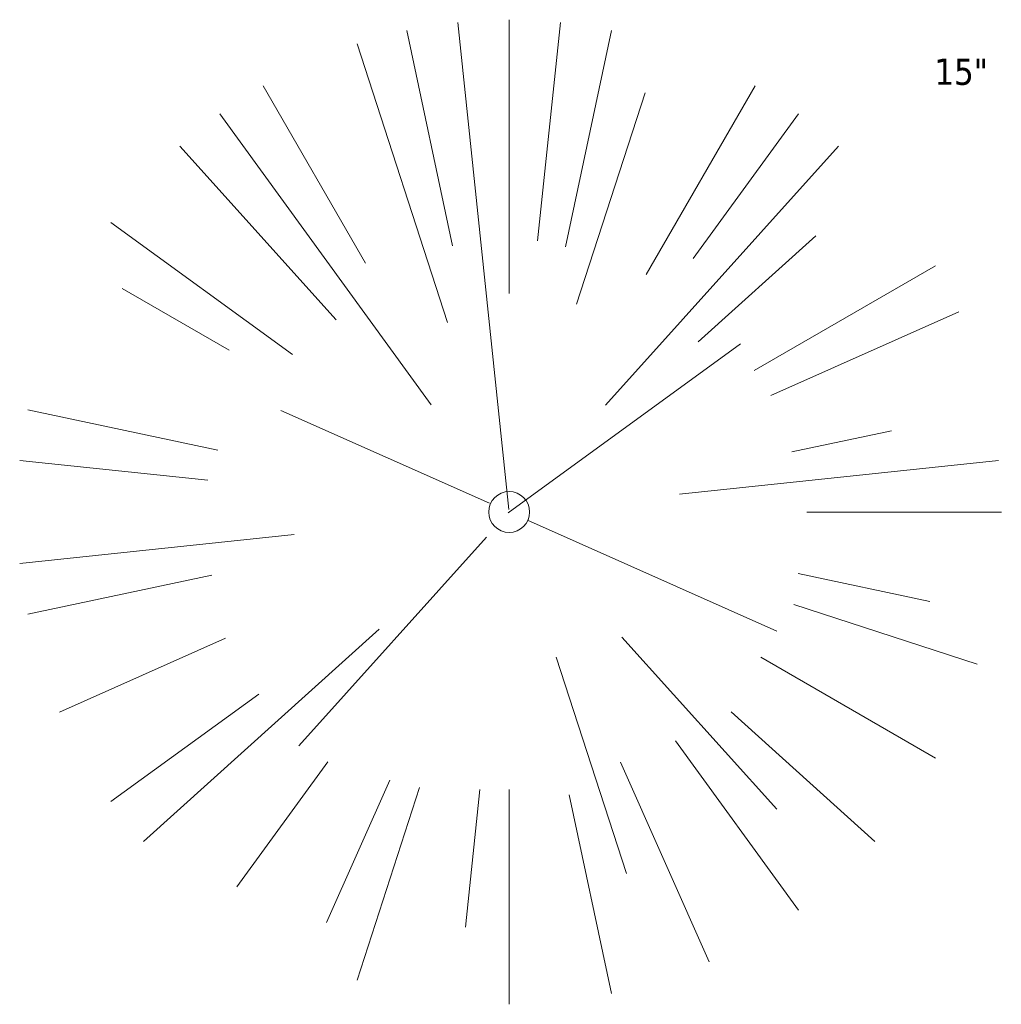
# Model space of a CAD drawing. Header units: feet. Extents: x 1134296 to 1140710, y 647902 to 649877.
# Tile 33 of 34: x 1134921 to 1134936, y 649487 to 649502. Entities that reach past the tile are written whole.
import ezdxf

# ---------------------------------------------------------------- set-up
doc = ezdxf.new("R2010")
doc.units = ezdxf.units.FT
doc.header["$MEASUREMENT"] = 0
doc.layers.add('V-SITE-VEGE', color=8, linetype='Continuous', lineweight=18)
doc.layers.add('V-SITE-VEGE-TEXT', color=8, linetype='Continuous', lineweight=18)
doc.styles.add('SEI-Dim & Leader', font='tahoma.ttf')

# ---------------------------------------------------------------- blocks, each defined once
blk = doc.blocks.new('V-SITE-VEGE-Coniferious Tree 2')
at = {"color": 0, "linetype": 'ByBlock'}
for p, q in [((0, 0.2219), (0, 0.5)), ((-0.0003, 0.0026), (-0.0523, 0.4973)), ((0.0289, 0.2753), (0.0522, 0.4973)), ((-0.0575, 0.2704), (-0.104, 0.4891)), ((0.0572, 0.2693), (0.1039, 0.4891)), ((-0.0626, 0.1926), (-0.1545, 0.4755)), ((-0.146, 0.2528), (-0.25, 0.433)), ((0.1391, 0.2411), (0.25, 0.433)), ((0.0685, 0.211), (0.1382, 0.4256)), ((-0.0791, 0.1089), (-0.2939, 0.4045)), ((0.1869, 0.2573), (0.2939, 0.4045)), ((-0.1757, 0.1951), (-0.3346, 0.3716)), ((0.0978, 0.1086), (0.3345, 0.3716)), ((-0.2201, 0.1599), (-0.4046, 0.2939)), ((0.192, 0.1729), (0.3116, 0.2806)), ((0.2488, 0.1436), (0.433, 0.25)), ((-0.2844, 0.1642), (-0.3931, 0.227)), ((0.2659, 0.1184), (0.4568, 0.2034)), ((-0.0009, -0.0007), (0.235, 0.1707)), ((-0.2961, 0.0629), (-0.4891, 0.1039)), ((-0.0199, 0.0089), (-0.2319, 0.1032)), ((0.2873, 0.0611), (0.3885, 0.0826)), ((-0.306, 0.0322), (-0.4973, 0.0523)), ((0.1731, 0.0182), (0.4972, 0.0523)), ((0.3025, 0), (0.5, 0)), ((0.0185, -0.0083), (0.272, -0.1211)), ((-0.2183, -0.0229), (-0.4973, -0.0523)), ((-0.023, -0.0255), (-0.2138, -0.2374)), ((-0.3022, -0.0642), (-0.4891, -0.1039)), ((0.2936, -0.0624), (0.4274, -0.0908)), ((0.2891, -0.094), (0.4755, -0.1545)), ((-0.132, -0.1189), (-0.3716, -0.3346)), ((-0.2881, -0.1283), (-0.4568, -0.2034)), ((0.1144, -0.1271), (0.2718, -0.3019)), ((0.0478, -0.1473), (0.1192, -0.3671)), ((0.2555, -0.1475), (0.433, -0.25)), ((-0.2545, -0.1849), (-0.4046, -0.2939)), ((0.2254, -0.2029), (0.3716, -0.3346)), ((0.1689, -0.2325), (0.2939, -0.4045)), ((-0.1843, -0.2536), (-0.2767, -0.3808)), ((0.1131, -0.2541), (0.2033, -0.4568)), ((-0.1214, -0.2725), (-0.1856, -0.4168)), ((-0.091, -0.2799), (-0.1545, -0.4755)), ((-0.0297, -0.2818), (-0.0443, -0.4216)), ((0, -0.2818), (0, -0.5)), ((0.061, -0.2873), (0.1039, -0.4891))]:
    blk.add_line(p, q, dxfattribs=at)
blk.add_circle((0, 0), 0.0208)
blk = doc.blocks.new('C_XBASE-PACTOLA_02403811')
at = {"layer": 'V-SITE-VEGE', "xscale": 14.99981880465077, "yscale": 14.99981880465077, "zscale": 14.99981880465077}
blk.add_blockref('V-SITE-VEGE-Coniferious Tree 2', (1134928.866, 649494.304), dxfattribs=at)
at = {"layer": 'V-SITE-VEGE-TEXT', "insert": (1134935.345, 649500.804), "char_height": 0.4, "attachment_point": 7, "style": 'SEI-Dim & Leader'}
blk.add_mtext('15"', dxfattribs=at)

msp = doc.modelspace()

# ---------------------------------------------------------------- block references
at = {"layer": ''}
msp.add_blockref('C_XBASE-PACTOLA_02403811', (0, 0), dxfattribs=at)

doc.saveas('drawing.dxf')
